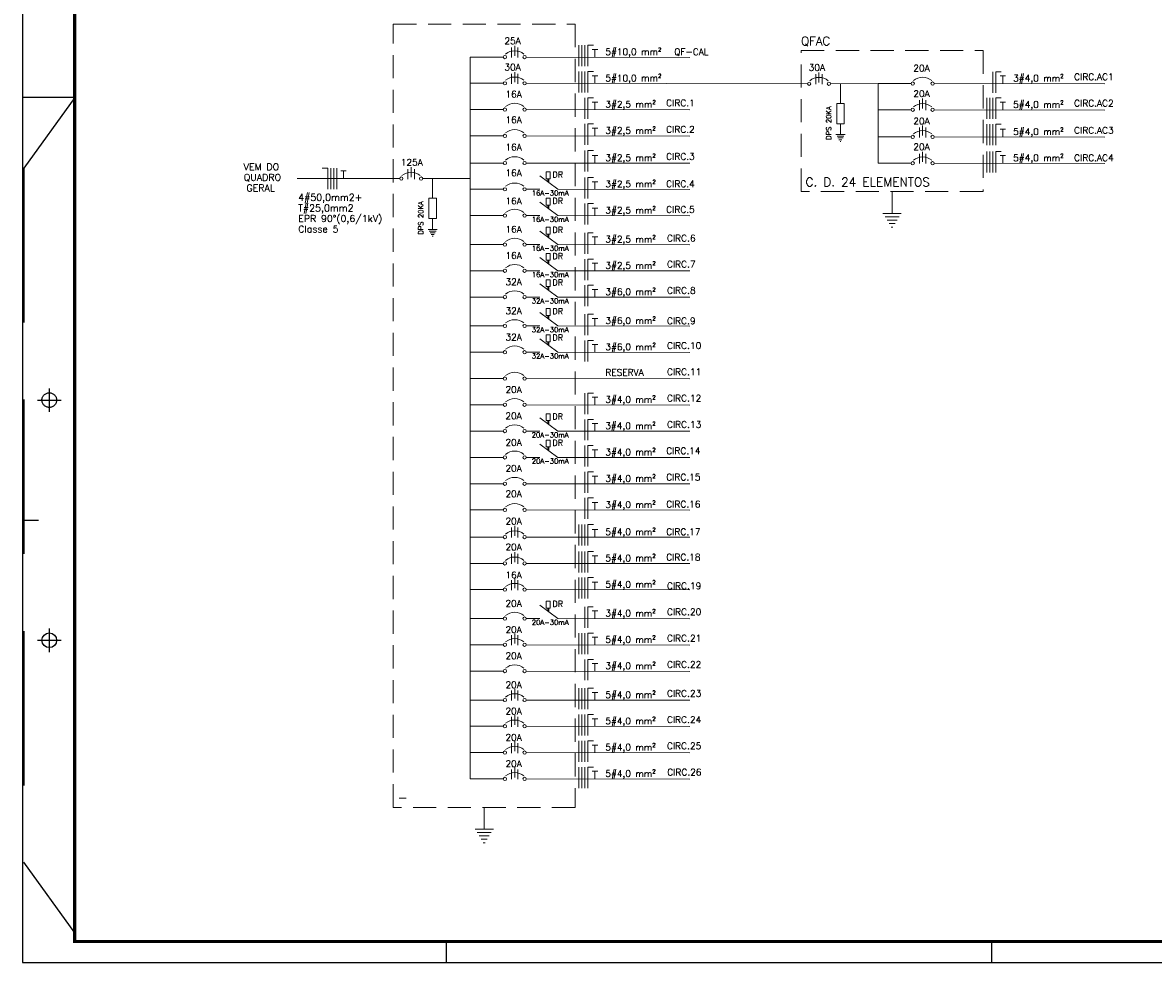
# Model space of a CAD drawing. Extents: x -8.3 to 42.6, y -24.9 to 4.5.
# Tile 1 of 2: x 0.5 to 18.8, y -24.9 to -9.6. Entities that reach past the tile are written whole.
import ezdxf

# ---------------------------------------------------------------- set-up
doc = ezdxf.new("R2010")
doc.units = 0
doc.header["$MEASUREMENT"] = 0
doc.linetypes.add('HIDDEN', pattern=[0.375, 0.25, -0.125])
for name, color, linetype in [('PRANCHA', 8, 'Continuous'), ('TEXTO', 4, 'Continuous'), ('TOMADAS', 1, 'Continuous'), ('UNIFILAR', 7, 'Continuous')]:
    doc.layers.add(name, color=color, linetype=linetype)
doc.layers.add('QUADROS', color=1, linetype='Continuous', lineweight=9)
doc.styles.add('ROMANS', font='romans')

# ---------------------------------------------------------------- blocks, each defined once
blk = doc.blocks.new('A1 1-50')
at = {"layer": 'PRANCHA'}
for p, q in [((3794.895, 272.078), (3794.895, 242.703)), ((3795.739, 256.714), (3794.895, 256.714)), ((3794.915, 249.866), (3795.154, 249.866)), ((3795.327, 248.112), (3795.327, 247.73)), ((3795.136, 247.921), (3795.518, 247.921)), ((3801.761, 242.703), (3801.761, 243.04)), ((3810.59, 242.703), (3810.59, 243.04)), ((3794.895, 242.703), (3837.076, 242.703))]:
    blk.add_line(p, q, dxfattribs=at)
at = {"layer": 'PRANCHA', "linetype": 'HIDDEN', "ltscale": 10}
for p, q in [((3795.739, 256.714), (3794.915, 255.569)), ((3794.915, 255.569), (3794.915, 244.325)), ((3795.327, 252.001), (3795.327, 251.62)), ((3795.136, 251.811), (3795.518, 251.811)), ((3795.739, 243.18), (3794.915, 244.325))]:
    blk.add_line(p, q, dxfattribs=at)
at = {"layer": 'PRANCHA', "const_width": 0.0506}
blk.add_lwpolyline([(3795.739, 271.74), (3795.739, 243.04), (3836.739, 243.04), (3836.739, 271.74), (3795.739, 271.74)], dxfattribs=at)
at = {"layer": 'PRANCHA', "linetype": 'HIDDEN', "ltscale": 10}
blk.add_circle((3795.327, 251.811), 0.119, dxfattribs=at)
at = {"layer": 'PRANCHA'}
blk.add_circle((3795.327, 247.921), 0.119, dxfattribs=at)

msp = doc.modelspace()

# ---------------------------------------------------------------- linework, layer by layer
at = {"layer": 'QUADROS', "linetype": 'HIDDEN', "lineweight": 5, "ltscale": 1.5}
for p, q in [((6.456, -22.349), (6.457, -9.661)), ((6.457, -9.661), (9.403, -9.661)), ((9.403, -9.661), (9.402, -22.349)), ((13.062, -12.375), (13.062, -10.089)), ((13.062, -10.089), (16.008, -10.089)), ((16.008, -10.089), (16.008, -12.375)), ((16.008, -12.375), (13.062, -12.375)), ((9.402, -22.349), (6.456, -22.349))]:
    msp.add_line(p, q, dxfattribs=at)
at = {"layer": 'TEXTO', "lineweight": 5}
for p, q in [((8.371, -10.041), (8.371, -10.202)), ((8.424, -10.011), (8.424, -10.173)), ((8.476, -10.041), (8.476, -10.202)), ((9.463, -10), (9.463, -10.34)), ((9.512, -10), (9.512, -10.34)), ((9.561, -10), (9.561, -10.34)), ((9.61, -10), (9.61, -10.34)), ((9.61, -10), (9.698, -10)), ((9.679, -10.071), (9.767, -10.071)), ((9.723, -10.071), (9.723, -10.198)), ((8.424, -10.437), (8.424, -10.599)), ((9.463, -10.426), (9.463, -10.766)), ((9.512, -10.426), (9.512, -10.766)), ((9.561, -10.426), (9.561, -10.766)), ((9.61, -10.426), (9.61, -10.766)), ((9.61, -10.426), (9.698, -10.426)), ((16.166, -10.433), (16.166, -10.772)), ((16.215, -10.433), (16.215, -10.772)), ((16.215, -10.433), (16.303, -10.433)), ((8.371, -10.466), (8.371, -10.628)), ((8.476, -10.466), (8.476, -10.628)), ((9.679, -10.497), (9.767, -10.497)), ((9.723, -10.497), (9.723, -10.624)), ((13.298, -10.472), (13.298, -10.634)), ((13.351, -10.443), (13.351, -10.605)), ((13.403, -10.472), (13.403, -10.634)), ((16.285, -10.5), (16.373, -10.5)), ((16.329, -10.5), (16.329, -10.627)), ((9.561, -10.856), (9.561, -11.196)), ((9.61, -10.856), (9.61, -11.196)), ((9.61, -10.856), (9.698, -10.856)), ((9.679, -10.923), (9.767, -10.923)), ((9.723, -10.923), (9.723, -11.05)), ((14.977, -10.895), (14.977, -11.056)), ((15.029, -10.866), (15.029, -11.027)), ((15.082, -10.895), (15.082, -11.056)), ((16.068, -10.854), (16.068, -11.194)), ((16.117, -10.854), (16.117, -11.194)), ((16.166, -10.854), (16.166, -11.194)), ((16.215, -10.854), (16.215, -11.194)), ((16.215, -10.854), (16.303, -10.854)), ((16.285, -10.926), (16.373, -10.926)), ((16.329, -10.926), (16.329, -11.052)), ((9.561, -11.278), (9.561, -11.617)), ((9.61, -11.278), (9.61, -11.617)), ((9.61, -11.278), (9.698, -11.278)), ((9.679, -11.349), (9.767, -11.349)), ((9.723, -11.349), (9.723, -11.476)), ((14.977, -11.334), (14.977, -11.496)), ((15.029, -11.305), (15.029, -11.466)), ((15.082, -11.334), (15.082, -11.496)), ((16.068, -11.283), (16.068, -11.623)), ((16.117, -11.283), (16.117, -11.623)), ((16.166, -11.283), (16.166, -11.623)), ((16.215, -11.283), (16.303, -11.283)), ((16.215, -11.283), (16.215, -11.623)), ((16.285, -11.365), (16.373, -11.365)), ((16.329, -11.365), (16.329, -11.492)), ((9.561, -11.706), (9.561, -12.046)), ((9.61, -11.706), (9.698, -11.706)), ((9.61, -11.706), (9.61, -12.046)), ((9.679, -11.788), (9.767, -11.788)), ((9.723, -11.788), (9.723, -11.915)), ((14.977, -11.76), (14.977, -11.921)), ((15.029, -11.731), (15.029, -11.892)), ((15.082, -11.76), (15.082, -11.921)), ((16.068, -11.724), (16.068, -12.063)), ((16.117, -11.724), (16.117, -12.063)), ((16.166, -11.724), (16.166, -12.063)), ((16.215, -11.724), (16.215, -12.063)), ((16.215, -11.724), (16.303, -11.724)), ((16.285, -11.791), (16.373, -11.791)), ((16.329, -11.791), (16.329, -11.918)), ((5.307, -11.992), (5.395, -11.992)), ((5.395, -11.992), (5.395, -12.332)), ((5.444, -11.992), (5.444, -12.332)), ((5.493, -11.992), (5.493, -12.332)), ((5.542, -11.992), (5.542, -12.332)), ((5.608, -12.036), (5.696, -12.036)), ((5.652, -12.036), (5.652, -12.163)), ((6.693, -12.009), (6.693, -12.17)), ((6.746, -11.98), (6.746, -12.141)), ((6.798, -12.009), (6.798, -12.17)), ((9.561, -12.147), (9.561, -12.487)), ((9.61, -12.147), (9.61, -12.487)), ((9.61, -12.147), (9.698, -12.147)), ((9.679, -12.214), (9.767, -12.214)), ((9.723, -12.214), (9.723, -12.341)), ((9.561, -12.569), (9.561, -12.908)), ((9.61, -12.569), (9.61, -12.908)), ((9.61, -12.569), (9.698, -12.569)), ((9.679, -12.64), (9.767, -12.64)), ((9.723, -12.64), (9.723, -12.767)), ((9.558, -13.04), (9.558, -13.38)), ((9.607, -13.04), (9.695, -13.04)), ((9.607, -13.04), (9.607, -13.38)), ((9.679, -13.108), (9.767, -13.108)), ((9.723, -13.108), (9.723, -13.235)), ((9.561, -13.467), (9.561, -13.806)), ((9.61, -13.467), (9.698, -13.467)), ((9.61, -13.467), (9.61, -13.806)), ((9.679, -13.534), (9.767, -13.534)), ((9.723, -13.534), (9.723, -13.661)), ((9.561, -13.892), (9.561, -14.232)), ((9.61, -13.892), (9.698, -13.892)), ((9.61, -13.892), (9.61, -14.232)), ((9.679, -13.959), (9.767, -13.959)), ((9.723, -13.959), (9.723, -14.086)), ((9.561, -14.361), (9.561, -14.7)), ((9.61, -14.361), (9.61, -14.7)), ((9.61, -14.361), (9.698, -14.361)), ((9.679, -14.428), (9.767, -14.428)), ((9.723, -14.428), (9.723, -14.555)), ((9.561, -14.786), (9.561, -15.126)), ((9.61, -14.786), (9.698, -14.786)), ((9.61, -14.786), (9.61, -15.126)), ((9.679, -14.853), (9.767, -14.853)), ((9.723, -14.853), (9.723, -14.98)), ((9.561, -15.638), (9.561, -15.978)), ((9.61, -15.638), (9.698, -15.638)), ((9.61, -15.638), (9.61, -15.978)), ((9.679, -15.705), (9.767, -15.705)), ((9.723, -15.705), (9.723, -15.832)), ((9.56, -16.064), (9.56, -16.403)), ((9.609, -16.064), (9.697, -16.064)), ((9.609, -16.064), (9.609, -16.403)), ((9.679, -16.131), (9.767, -16.131)), ((9.723, -16.131), (9.723, -16.258)), ((9.558, -16.489), (9.558, -16.828)), ((9.607, -16.489), (9.607, -16.828)), ((9.607, -16.489), (9.695, -16.489)), ((9.679, -16.556), (9.767, -16.556)), ((9.723, -16.556), (9.723, -16.683)), ((9.561, -16.915), (9.561, -17.255)), ((9.61, -16.915), (9.61, -17.255)), ((9.61, -16.915), (9.698, -16.915)), ((9.679, -16.982), (9.767, -16.982)), ((9.723, -16.982), (9.723, -17.109)), ((9.561, -17.337), (9.561, -17.677)), ((9.61, -17.337), (9.61, -17.677)), ((9.61, -17.337), (9.698, -17.337)), ((9.679, -17.408), (9.767, -17.408)), ((9.723, -17.408), (9.723, -17.535)), ((8.371, -17.817), (8.371, -17.978)), ((8.424, -17.788), (8.424, -17.949)), ((8.476, -17.817), (8.476, -17.978)), ((9.463, -17.766), (9.463, -18.105)), ((9.512, -17.766), (9.512, -18.105)), ((9.561, -17.766), (9.561, -18.105)), ((9.61, -17.766), (9.698, -17.766)), ((9.61, -17.766), (9.61, -18.105)), ((9.679, -17.848), (9.767, -17.848)), ((9.723, -17.848), (9.723, -17.974)), ((8.371, -18.243), (8.371, -18.404)), ((8.424, -18.213), (8.424, -18.375)), ((8.476, -18.243), (8.476, -18.404)), ((9.463, -18.206), (9.463, -18.546)), ((9.512, -18.206), (9.512, -18.546)), ((9.561, -18.206), (9.561, -18.546)), ((9.61, -18.206), (9.61, -18.546)), ((9.61, -18.206), (9.698, -18.206)), ((9.679, -18.273), (9.767, -18.273)), ((9.723, -18.273), (9.723, -18.4)), ((8.371, -18.668), (8.371, -18.83)), ((8.424, -18.639), (8.424, -18.8)), ((8.476, -18.668), (8.476, -18.83)), ((9.463, -18.628), (9.463, -18.968)), ((9.512, -18.628), (9.512, -18.968)), ((9.561, -18.628), (9.561, -18.968)), ((9.61, -18.628), (9.61, -18.968)), ((9.61, -18.628), (9.698, -18.628)), ((9.679, -18.699), (9.767, -18.699)), ((9.723, -18.699), (9.723, -18.826)), ((9.558, -19.099), (9.558, -19.439)), ((9.607, -19.099), (9.695, -19.099)), ((9.607, -19.099), (9.607, -19.439)), ((9.679, -19.167), (9.767, -19.167)), ((9.723, -19.167), (9.723, -19.294)), ((8.371, -19.562), (8.371, -19.724)), ((8.424, -19.533), (8.424, -19.694)), ((8.476, -19.562), (8.476, -19.724)), ((9.463, -19.526), (9.463, -19.866)), ((9.512, -19.526), (9.512, -19.866)), ((9.561, -19.526), (9.561, -19.866)), ((9.61, -19.526), (9.698, -19.526)), ((9.61, -19.526), (9.61, -19.866)), ((9.679, -19.593), (9.767, -19.593)), ((9.723, -19.593), (9.723, -19.72)), ((9.561, -19.952), (9.561, -20.291)), ((9.61, -19.952), (9.698, -19.952)), ((9.61, -19.952), (9.61, -20.291)), ((9.679, -20.019), (9.767, -20.019)), ((9.723, -20.019), (9.723, -20.146)), ((8.371, -20.456), (8.371, -20.618)), ((8.424, -20.427), (8.424, -20.588)), ((8.476, -20.456), (8.476, -20.618)), ((9.463, -20.42), (9.463, -20.76)), ((9.512, -20.42), (9.512, -20.76)), ((9.561, -20.42), (9.561, -20.76)), ((9.61, -20.42), (9.61, -20.76)), ((9.61, -20.42), (9.698, -20.42)), ((9.679, -20.487), (9.767, -20.487)), ((9.723, -20.487), (9.723, -20.614)), ((8.424, -20.853), (8.424, -21.014)), ((9.463, -20.846), (9.463, -21.185)), ((9.512, -20.846), (9.512, -21.185)), ((9.561, -20.846), (9.561, -21.185)), ((9.61, -20.846), (9.698, -20.846)), ((9.61, -20.846), (9.61, -21.185)), ((8.371, -20.882), (8.371, -21.043)), ((8.476, -20.882), (8.476, -21.043)), ((9.679, -20.913), (9.767, -20.913)), ((9.723, -20.913), (9.723, -21.04)), ((8.371, -21.308), (8.371, -21.469)), ((8.424, -21.279), (8.424, -21.44)), ((8.476, -21.308), (8.476, -21.469)), ((9.463, -21.271), (9.463, -21.611)), ((9.512, -21.271), (9.512, -21.611)), ((9.561, -21.271), (9.561, -21.611)), ((9.61, -21.271), (9.698, -21.271)), ((9.61, -21.271), (9.61, -21.611)), ((9.679, -21.339), (9.767, -21.339)), ((9.723, -21.339), (9.723, -21.465)), ((8.371, -21.734), (8.371, -21.895)), ((8.424, -21.704), (8.424, -21.866)), ((8.476, -21.734), (8.476, -21.895)), ((9.463, -21.697), (9.463, -22.037)), ((9.512, -21.697), (9.512, -22.037)), ((9.561, -21.697), (9.561, -22.037)), ((9.61, -21.697), (9.698, -21.697)), ((9.61, -21.697), (9.61, -22.037)), ((9.679, -21.764), (9.767, -21.764)), ((9.723, -21.764), (9.723, -21.891))]:
    msp.add_line(p, q, dxfattribs=at)
at = {"layer": 'TOMADAS', "lineweight": 5, "ltscale": 0.5}
for p, q in [((13.699, -11.274), (13.699, -11.449)), ((13.625, -11.449), (13.773, -11.449)), ((13.643, -11.478), (13.756, -11.478)), ((13.659, -11.505), (13.74, -11.505)), ((13.675, -11.533), (13.723, -11.533)), ((13.692, -11.561), (13.706, -11.561)), ((14.535, -12.375), (14.535, -12.727)), ((7.094, -12.81), (7.094, -12.986)), ((14.387, -12.727), (14.683, -12.727)), ((14.422, -12.785), (14.648, -12.785)), ((7.02, -12.986), (7.168, -12.986)), ((14.454, -12.839), (14.616, -12.839)), ((14.487, -12.893), (14.583, -12.893)), ((14.521, -12.949), (14.549, -12.949)), ((7.037, -13.015), (7.15, -13.015)), ((7.054, -13.042), (7.134, -13.042)), ((7.07, -13.069), (7.118, -13.069)), ((7.087, -13.097), (7.101, -13.097)), ((7.93, -22.349), (7.93, -22.7)), ((7.782, -22.7), (8.078, -22.7)), ((7.817, -22.758), (8.043, -22.758)), ((7.849, -22.812), (8.01, -22.812)), ((7.882, -22.867), (7.978, -22.867)), ((7.915, -22.923), (7.944, -22.923))]:
    msp.add_line(p, q, dxfattribs=at)
at = {"layer": 'UNIFILAR', "color": 7, "linetype": 'Continuous', "lineweight": 5, "ltscale": 10}
for p, q in [((7.703, -10.195), (7.703, -21.888)), ((14.308, -10.623), (14.308, -11.914))]:
    msp.add_line(p, q, dxfattribs=at)
at = {"layer": 'UNIFILAR', "color": 7, "lineweight": 5}
for p, q in [((7.703, -10.195), (8.238, -10.195)), ((8.611, -10.195), (11.259, -10.201)), ((7.703, -10.62), (8.238, -10.62)), ((8.611, -10.62), (13.166, -10.626)), ((13.699, -10.947), (13.699, -10.626)), ((14.308, -10.623), (14.844, -10.623)), ((15.216, -10.623), (17.983, -10.627)), ((7.703, -11.046), (8.238, -11.046)), ((8.611, -11.046), (11.26, -11.05)), ((14.308, -11.049), (14.844, -11.049)), ((15.216, -11.049), (17.983, -11.053)), ((7.703, -11.472), (8.238, -11.472)), ((8.611, -11.472), (11.26, -11.476)), ((14.308, -11.488), (14.844, -11.488)), ((14.775, -11.488), (14.844, -11.488)), ((15.216, -11.488), (17.983, -11.492)), ((7.703, -11.911), (8.238, -11.911)), ((8.17, -11.911), (8.238, -11.911)), ((8.611, -11.911), (11.26, -11.915)), ((14.308, -11.914), (14.844, -11.914)), ((15.216, -11.914), (17.983, -11.917)), ((6.56, -12.163), (4.899, -12.163)), ((7.094, -12.483), (7.094, -12.163)), ((8.832, -12.121), (9.123, -12.337)), ((8.96, -12.167), (8.96, -12.216)), ((8.977, -12.167), (8.977, -12.228)), ((7.703, -12.337), (8.238, -12.337)), ((8.611, -12.337), (8.832, -12.337)), ((9.123, -12.337), (11.26, -12.34)), ((8.832, -12.547), (9.123, -12.763)), ((8.96, -12.593), (8.96, -12.642)), ((8.977, -12.593), (8.977, -12.654)), ((7.703, -12.763), (8.238, -12.763)), ((8.611, -12.762), (8.832, -12.763)), ((9.123, -12.763), (11.26, -12.766)), ((8.832, -13.015), (9.123, -13.231)), ((8.96, -13.061), (8.96, -13.11)), ((8.977, -13.061), (8.977, -13.122)), ((7.703, -13.231), (8.238, -13.231)), ((8.611, -13.231), (8.832, -13.231)), ((9.123, -13.231), (11.26, -13.234)), ((8.832, -13.441), (9.123, -13.657)), ((8.96, -13.487), (8.96, -13.536)), ((8.977, -13.487), (8.977, -13.548)), ((7.703, -13.657), (8.238, -13.657)), ((8.611, -13.656), (8.832, -13.657)), ((9.123, -13.657), (11.26, -13.66)), ((8.832, -13.866), (9.123, -14.083)), ((8.96, -13.913), (8.96, -13.962)), ((8.977, -13.913), (8.977, -13.974)), ((7.703, -14.083), (8.238, -14.083)), ((8.611, -14.082), (8.832, -14.083)), ((9.123, -14.083), (11.26, -14.086)), ((8.832, -14.335), (9.123, -14.551)), ((8.96, -14.381), (8.96, -14.43)), ((8.977, -14.381), (8.977, -14.442)), ((7.703, -14.551), (8.238, -14.551)), ((8.611, -14.55), (8.832, -14.551)), ((9.123, -14.551), (11.26, -14.554)), ((8.832, -14.76), (9.123, -14.977)), ((8.96, -14.807), (8.96, -14.856)), ((8.977, -14.807), (8.977, -14.868)), ((7.703, -14.977), (8.238, -14.977)), ((8.611, -14.976), (8.832, -14.977)), ((9.123, -14.977), (11.26, -14.98)), ((7.703, -15.403), (8.238, -15.403)), ((8.611, -15.403), (11.26, -15.406)), ((7.703, -15.828), (8.238, -15.828)), ((8.611, -15.828), (11.26, -15.832)), ((8.831, -16.038), (9.123, -16.254)), ((8.96, -16.084), (8.96, -16.133)), ((8.976, -16.084), (8.976, -16.145)), ((7.702, -16.254), (8.238, -16.254)), ((8.61, -16.253), (8.831, -16.254)), ((9.123, -16.254), (11.259, -16.257)), ((8.832, -16.464), (9.123, -16.68)), ((8.96, -16.51), (8.96, -16.559)), ((8.977, -16.51), (8.977, -16.572)), ((7.703, -16.68), (8.238, -16.68)), ((8.611, -16.68), (8.831, -16.68)), ((9.123, -16.68), (11.26, -16.683)), ((7.703, -17.106), (8.238, -17.106)), ((8.611, -17.106), (11.26, -17.109)), ((7.703, -17.531), (8.238, -17.531)), ((8.611, -17.531), (11.26, -17.535)), ((7.703, -17.971), (8.238, -17.971)), ((8.17, -17.971), (8.238, -17.971)), ((8.611, -17.97), (11.26, -17.974)), ((7.703, -18.397), (8.238, -18.397)), ((8.611, -18.396), (11.26, -18.4)), ((7.703, -18.822), (8.238, -18.822)), ((8.611, -18.822), (11.26, -18.826)), ((8.832, -19.074), (9.123, -19.291)), ((8.96, -19.12), (8.96, -19.17)), ((8.977, -19.12), (8.977, -19.182)), ((7.703, -19.291), (8.238, -19.291)), ((8.611, -19.29), (8.832, -19.29)), ((9.123, -19.291), (11.26, -19.294)), ((7.703, -19.716), (8.238, -19.716)), ((8.611, -19.716), (11.26, -19.72)), ((7.703, -20.142), (8.238, -20.142)), ((8.611, -20.141), (11.26, -20.146)), ((7.703, -20.61), (8.238, -20.61)), ((8.611, -20.61), (11.26, -20.614)), ((7.703, -21.036), (8.238, -21.036)), ((8.611, -21.036), (11.26, -21.04)), ((7.703, -21.462), (8.238, -21.462)), ((8.611, -21.462), (11.26, -21.466)), ((7.703, -21.888), (8.238, -21.888)), ((8.611, -21.888), (11.26, -21.891))]:
    msp.add_line(p, q, dxfattribs=at)
at = {"layer": 'UNIFILAR', "lineweight": 5}
for p, q in [((13.538, -10.626), (14.308, -10.623)), ((6.933, -12.163), (7.703, -12.16))]:
    msp.add_line(p, q, dxfattribs=at)
at = {"layer": 'UNIFILAR', "color": 7, "lineweight": 5}
for points in [[(13.638, -10.947), (13.761, -10.947), (13.761, -11.274), (13.638, -11.274)], [(8.931, -12.055), (9, -12.055), (9, -12.167), (8.931, -12.167)], [(7.032, -12.483), (7.156, -12.483), (7.156, -12.81), (7.032, -12.81)], [(8.931, -12.481), (9, -12.481), (9, -12.593), (8.931, -12.593)], [(8.931, -12.949), (9, -12.949), (9, -13.061), (8.931, -13.061)], [(8.931, -13.375), (9, -13.375), (9, -13.487), (8.931, -13.487)], [(8.931, -13.801), (9, -13.801), (9, -13.913), (8.931, -13.913)], [(8.931, -14.269), (9, -14.269), (9, -14.381), (8.931, -14.381)], [(8.931, -14.695), (9, -14.695), (9, -14.807), (8.931, -14.807)], [(8.93, -15.972), (8.999, -15.972), (8.999, -16.084), (8.93, -16.084)], [(8.931, -16.398), (9, -16.398), (9, -16.51), (8.931, -16.51)], [(8.931, -19.008), (9, -19.008), (9, -19.12), (8.931, -19.12)]]:
    msp.add_lwpolyline(points, close=True, dxfattribs=at)
for centre in [(8.265, -10.195), (8.584, -10.195), (8.265, -10.62), (8.584, -10.62), (13.192, -10.626), (13.512, -10.626), (14.87, -10.623), (15.19, -10.623), (8.265, -11.046), (8.584, -11.046), (14.87, -11.049), (15.19, -11.049), (8.265, -11.472), (8.584, -11.472), (14.87, -11.488), (15.19, -11.488), (8.265, -11.911), (8.584, -11.911), (14.87, -11.914), (15.19, -11.914), (6.587, -12.163), (6.906, -12.163), (8.265, -12.337), (8.584, -12.337), (8.265, -12.763), (8.584, -12.763), (8.265, -13.231), (8.584, -13.231), (8.265, -13.657), (8.584, -13.657), (8.265, -14.083), (8.584, -14.083), (8.265, -14.551), (8.584, -14.551), (8.265, -14.977), (8.584, -14.977), (8.265, -15.403), (8.584, -15.403), (8.265, -15.828), (8.584, -15.828), (8.264, -16.254), (8.584, -16.254), (8.265, -16.68), (8.584, -16.68), (8.265, -17.106), (8.584, -17.106), (8.265, -17.531), (8.584, -17.531), (8.265, -17.971), (8.584, -17.971), (8.265, -18.397), (8.584, -18.397), (8.265, -18.822), (8.584, -18.822), (8.265, -19.291), (8.584, -19.291), (8.265, -19.716), (8.584, -19.716), (8.265, -20.142), (8.584, -20.142), (8.265, -20.61), (8.584, -20.61), (8.265, -21.036), (8.584, -21.036), (8.265, -21.462), (8.584, -21.462), (8.265, -21.888), (8.584, -21.888)]:
    msp.add_circle(centre, 0.0266, dxfattribs=at)
for centre in [(8.424, -10.326), (8.424, -10.751), (13.351, -10.757), (15.029, -10.754), (8.424, -11.177), (15.029, -11.18), (8.424, -11.603), (15.029, -11.619), (8.424, -12.042), (15.029, -12.045), (6.746, -12.294), (8.424, -12.468), (8.424, -12.894), (8.424, -13.362), (8.424, -13.788), (8.424, -14.214), (8.424, -14.682), (8.424, -15.108), (8.424, -15.533), (8.424, -15.959), (8.423, -16.385), (8.424, -16.811), (8.424, -17.236), (8.424, -17.662), (8.424, -18.102), (8.424, -18.527), (8.424, -18.953), (8.424, -19.421), (8.424, -19.847), (8.424, -20.273), (8.424, -20.741), (8.424, -21.167), (8.424, -21.593), (8.424, -22.018)]:
    msp.add_arc(centre, 0.233, 50.4281, 129.5719, dxfattribs=at)

# ---------------------------------------------------------------- block references
msp.add_blockref('A1 1-50', (-3794.442, -267.563))

# ---------------------------------------------------------------- texts
at = {"layer": 'UNIFILAR', "color": 2, "lineweight": 5, "style": 'ROMANS'}
for s, height, p in [('25A', 0.1064, (8.257, -9.985)), ('QFAC', 0.1393, (13.061, -10.005)), ('5#10,0 mm²', 0.1064, (9.891, -10.162)), ('QF-CAL', 0.1064, (11.007, -10.162)), ('30A', 0.1064, (8.257, -10.411)), ('30A', 0.1064, (13.184, -10.417)), ('20A', 0.1064, (14.879, -10.427)), ('5#10,0 mm²', 0.1064, (9.891, -10.588)), ('3#4,0 mm²', 0.1064, (16.496, -10.59)), ('CIRC.AC1', 0.1071, (17.482, -10.569)), ('16A', 0.1064, (8.274, -10.85)), ('20A', 0.1064, (14.879, -10.841)), ('3#2,5 mm²', 0.1064, (9.891, -11.013)), ('CIRC.1', 0.1071, (10.876, -10.992)), ('5#4,0 mm²', 0.1064, (16.496, -11.016)), ('CIRC.AC2', 0.1071, (17.482, -10.996)), ('16A', 0.1064, (8.274, -11.264)), ('3#2,5 mm²', 0.1064, (9.891, -11.439)), ('CIRC.2', 0.1071, (10.876, -11.419)), ('20A', 0.1064, (14.879, -11.284)), ('5#4,0 mm²', 0.1064, (16.496, -11.456)), ('CIRC.AC3', 0.1071, (17.482, -11.435)), ('16A', 0.1064, (8.274, -11.707)), ('20A', 0.1064, (14.879, -11.702)), ('125A', 0.1064, (6.579, -11.953)), ('3#2,5 mm²', 0.1064, (9.891, -11.879)), ('CIRC.3', 0.1071, (10.876, -11.858)), ('5#4,0 mm²', 0.1064, (16.496, -11.881)), ('CIRC.AC4', 0.1071, (17.482, -11.88)), ('16A', 0.1064, (8.274, -12.125)), ('DR', 0.0955, (9.034, -12.147)), ('3#2,5 mm²', 0.1064, (9.891, -12.304)), ('CIRC.4', 0.1071, (10.876, -12.303)), ('C. D. 24 ELEMENTOS', 0.14321, (13.133, -12.29)), ('16A-30mA', 0.0809, (8.7, -12.438)), ('16A', 0.1064, (8.274, -12.579)), ('DR', 0.0955, (9.034, -12.573)), ('3#2,5 mm²', 0.1064, (9.891, -12.73)), ('CIRC.5', 0.1071, (10.876, -12.717)), ('16A-30mA', 0.0809, (8.7, -12.864)), ('16A', 0.1064, (8.274, -13.038)), ('DR', 0.0955, (9.034, -13.041)), ('3#2,5 mm²', 0.1064, (9.891, -13.198)), ('CIRC.6', 0.1071, (10.889, -13.183)), ('16A', 0.1064, (8.274, -13.464)), ('16A-30mA', 0.0809, (8.7, -13.332)), ('DR', 0.0955, (9.034, -13.467)), ('3#2,5 mm²', 0.1064, (9.891, -13.624)), ('CIRC.7', 0.1071, (10.889, -13.604)), ('16A-30mA', 0.0809, (8.7, -13.758)), ('32A', 0.1064, (8.274, -13.89)), ('DR', 0.0955, (9.034, -13.893)), ('3#6,0 mm²', 0.1064, (9.891, -14.05)), ('CIRC.8', 0.1071, (10.889, -14.029)), ('32A', 0.1064, (8.274, -14.358)), ('32A-30mA', 0.0809, (8.7, -14.184)), ('DR', 0.0955, (9.034, -14.361)), ('3#6,0 mm²', 0.1064, (9.891, -14.518)), ('CIRC.9', 0.1071, (10.889, -14.523)), ('32A-30mA', 0.0809, (8.7, -14.652)), ('32A', 0.1064, (8.274, -14.784)), ('DR', 0.0955, (9.034, -14.787)), ('3#6,0 mm²', 0.1064, (9.891, -14.944)), ('CIRC.10', 0.1071, (10.889, -14.923)), ('32A-30mA', 0.0809, (8.7, -15.078)), ('RESERVA', 0.1064, (9.891, -15.357)), ('CIRC.11', 0.1071, (10.889, -15.348)), ('20A', 0.1064, (8.274, -15.635)), ('3#4,0 mm²', 0.1064, (9.89, -15.795)), ('CIRC.12', 0.1071, (10.889, -15.774)), ('20A', 0.1064, (8.273, -16.061)), ('DR', 0.0955, (9.033, -16.064)), ('3#4,0 mm²', 0.1064, (9.889, -16.221)), ('CIRC.13', 0.1071, (10.889, -16.2)), ('20A-30mA', 0.0809, (8.699, -16.355)), ('20A', 0.1064, (8.274, -16.49)), ('DR', 0.0955, (9.034, -16.49)), ('3#4,0 mm²', 0.1064, (9.89, -16.647)), ('CIRC.14', 0.1071, (10.877, -16.626)), ('20A', 0.1064, (8.274, -16.91)), ('20A-30mA', 0.0809, (8.7, -16.781)), ('3#4,0 mm²', 0.1064, (9.89, -17.073)), ('CIRC.15', 0.1071, (10.877, -17.052)), ('20A', 0.1064, (8.274, -17.324)), ('3#4,0 mm²', 0.1064, (9.89, -17.499)), ('CIRC.16', 0.1071, (10.877, -17.492)), ('20A', 0.1064, (8.274, -17.767)), ('5#4,0 mm²', 0.1064, (9.89, -17.938)), ('CIRC.17', 0.1071, (10.877, -17.937)), ('20A', 0.1064, (8.274, -18.185)), ('5#4,0 mm²', 0.1064, (9.89, -18.364)), ('CIRC.18', 0.1071, (10.877, -18.35)), ('16A', 0.1064, (8.274, -18.638)), ('5#4,0 mm²', 0.1064, (9.89, -18.79)), ('CIRC.19', 0.1071, (10.889, -18.816)), ('20A', 0.1064, (8.274, -19.098)), ('DR', 0.0955, (9.034, -19.1)), ('3#4,0 mm²', 0.1064, (9.89, -19.258)), ('CIRC.20', 0.1071, (10.889, -19.237)), ('20A-30mA', 0.0809, (8.7, -19.392)), ('20A', 0.1064, (8.274, -19.524)), ('5#4,0 mm²', 0.1064, (9.89, -19.684)), ('CIRC.21', 0.1071, (10.889, -19.662)), ('20A', 0.1064, (8.274, -19.949)), ('3#4,0 mm²', 0.1064, (9.89, -20.109)), ('CIRC.22', 0.1071, (10.889, -20.088)), ('20A', 0.1064, (8.274, -20.418)), ('5#4,0 mm²', 0.1064, (9.89, -20.578)), ('CIRC.23', 0.1071, (10.889, -20.556)), ('20A', 0.1064, (8.274, -20.843)), ('5#4,0 mm²', 0.1064, (9.89, -21.003)), ('CIRC.24', 0.1071, (10.889, -20.982)), ('20A', 0.1064, (8.274, -21.269)), ('5#4,0 mm²', 0.1064, (9.89, -21.429)), ('CIRC.25', 0.1071, (10.889, -21.408)), ('20A', 0.1064, (8.274, -21.695)), ('5#4,0 mm²', 0.1064, (9.89, -21.855)), ('CIRC.26', 0.1071, (10.893, -21.834)), ('-', 0.143, (6.528, -22.264))]:
    msp.add_text(s, height=height, dxfattribs=at).set_placement(p)
for p in [(13.548, -11.536), (6.943, -13.073)]:
    msp.add_text('DPS 20KA', height=0.0809, rotation=90, dxfattribs=at).set_placement(p)
at = {"layer": 'UNIFILAR', "color": 2, "lineweight": 5, "char_height": 0.11179, "attachment_point": 1, "line_spacing_factor": 0.923077, "style": 'ROMANS'}
for s, insert, width in [('{\\W0.441149; }VEM DO \\P{\\W0.464958; }QUADRO \\P{\\W1.13162; }GERAL', (3.992, -11.917), 0.74276), ('4#50,0mm2+\\PT#25,0mm2\\PEPR 90°(0,6/1kV) Classe 5 ', (4.917, -12.41), 1.50372)]:
    msp.add_mtext(s, dxfattribs=dict(at, insert=insert, width=width))

doc.saveas('drawing.dxf')
